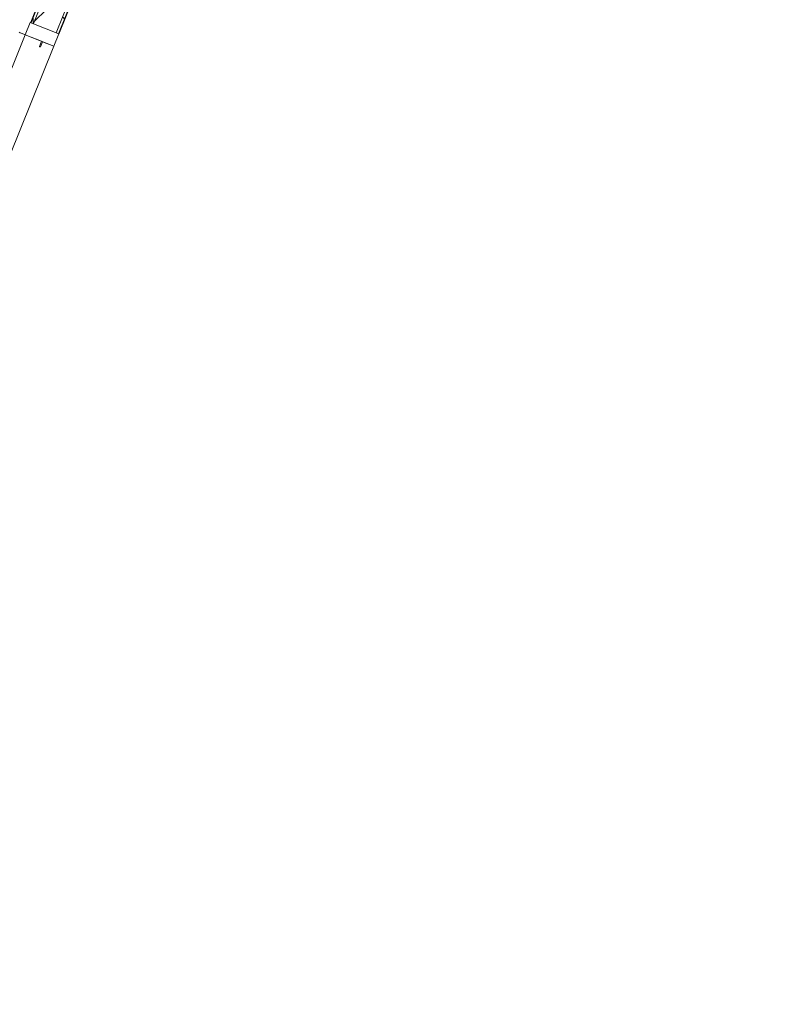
# Model space of a CAD drawing. Header units: millimetres. Extents: x 1512 to 2105, y 794 to 1149.
# Tile 127 of 256: x 1675.15 to 1677.64, y 1072.95 to 1076.2. Entities that reach past the tile are written whole.
import ezdxf

# ---------------------------------------------------------------- set-up
doc = ezdxf.new("R2010")
doc.units = ezdxf.units.MM
for name, color, linetype, lineweight in [('A-DOOR', 31, 'Continuous', 9), ('A-WALL', 113, 'Continuous', 9), ('A-WALL-PATT', 111, 'Continuous', 25)]:
    doc.layers.add(name, color=color, linetype=linetype, lineweight=lineweight)

# ---------------------------------------------------------------- blocks, each defined once
blk = doc.blocks.new('5-panel_Bi-fold_external_door_10806 - Type 1-225860-همکف')
at = {"layer": 'A-DOOR'}
for p, q in [((2.581, 0.0737), (2.581, 0.0693)), ((2.581, 0.0693), (2.581, 0.0538)), ((-2.331, 0.0516), (2.581, 0.0516)), ((2.581, 0.0538), (2.581, 0.0516)), ((2.581, 0.0516), (2.581, -0.05)), ((2.625, 0.0516), (2.581, 0.0516)), ((2.581, 0.0516), (2.581, -0.0065)), ((2.625, -0.05), (2.625, 0.0516)), ((2.562, -0.007), (2.562, -0.0097)), ((2.581, -0.0065), (2.5625, -0.0065)), ((2.5625, -0.0102), (2.581, -0.0102)), ((2.581, -0.0102), (2.581, -0.05)), ((-2.331, -0.05), (2.581, -0.05)), ((2.581, -0.05), (2.625, -0.05))]:
    blk.add_line(p, q, dxfattribs=at)
for centre, start, end in [((2.5625, -0.007), 90, 180), ((2.5625, -0.0097), 180, 270)]:
    blk.add_arc(centre, 0.0005, start, end, dxfattribs=at)

msp = doc.modelspace()

# ---------------------------------------------------------------- hatches: boundary and pattern name
at = {"layer": 'A-WALL-PATT', "lineweight": 9}
h = msp.add_hatch(dxfattribs=at)
h.set_pattern_fill('FP_3', color=256, style=0, pattern_type=2)
h.set_pattern_definition([(0, (1794.89136, 1082.60845), (0, 0.15), []), (90, (1794.89136, 1082.60845), (-0.15, 9e-18), [])])
h.paths.add_polyline_path([(1672.4439, 1069.3798), (1673.3197, 1071.5476), (1673.3104, 1071.5513), (1672.4345, 1069.3832)], flags=0)
h.paths.add_polyline_path([(1675.1927, 1076.1835), (1677.5865, 1082.1082), (1677.5772, 1082.1119), (1675.1835, 1076.1872)], flags=0)
h = msp.add_hatch(dxfattribs=at)
h.set_pattern_fill('FP_4', color=256, style=0, pattern_type=2)
h.set_pattern_definition([(45, (1794.89136, 1082.60845), (-0.10606602, 0.10606602), [])])
h.paths.add_polyline_path([(1672.5191, 1069.3524), (1673.3939, 1071.5176), (1673.3197, 1071.5476), (1672.4439, 1069.3798)], flags=0)
h.paths.add_polyline_path([(1675.2669, 1076.1535), (1677.6307, 1082.0041), (1677.5565, 1082.034), (1675.1927, 1076.1835), (1675.2194, 1076.1727)], flags=0)
h = msp.add_hatch(dxfattribs=at)
h.set_pattern_fill('FP_2', color=256, style=0, pattern_type=2)
h.set_pattern_definition([(45, (1794.89136, 1082.60845), (-0.212132, 0.212132), []), (135, (1794.89136, 1082.60845), (-0.212132, -0.212132), [])])
h.paths.add_polyline_path([(1672.5285, 1069.349), (1673.4032, 1071.5139), (1673.3939, 1071.5176), (1672.5191, 1069.3524)], flags=0)
h.paths.add_polyline_path([(1675.2762, 1076.1498), (1677.6362, 1081.991), (1677.6269, 1081.9948), (1675.2669, 1076.1535)], flags=0)

# ---------------------------------------------------------------- linework, layer by layer
at = {"layer": 'A-WALL'}
for p, q in [((1677.5865, 1082.1082), (1675.1927, 1076.1835)), ((1677.6307, 1082.0041), (1675.2669, 1076.1535))]:
    msp.add_line(p, q, dxfattribs=at)
at = {"layer": 'A-WALL', "lineweight": 25}
for p, q in [((1675.2762, 1076.1498), (1677.6362, 1081.991)), ((1676.1575, 1078.5979), (1675.1835, 1076.1872))]:
    msp.add_line(p, q, dxfattribs=at)

# ---------------------------------------------------------------- block references
at = {"layer": 'A-DOOR', "rotation": 67.99999999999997}
msp.add_blockref('5-panel_Bi-fold_external_door_10806 - Type 1-225860-همکف', (1674.2465, 1073.7347), dxfattribs=at)

doc.saveas('drawing.dxf')
